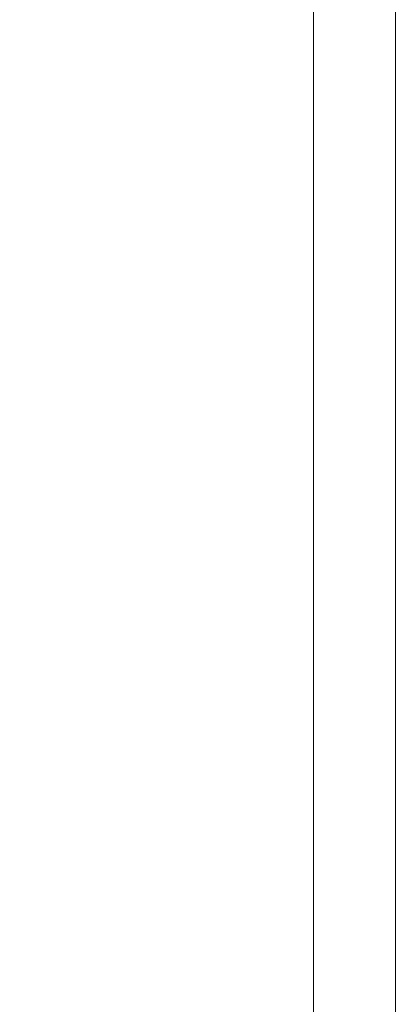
# Model space of a CAD drawing. Header units: metres. Extents: x -578.7 to -558, y 244.4 to 273.5.
# Tile 13 of 15: x -560.3 to -558, y 253.7 to 259.7. Entities that reach past the tile are written whole.
import ezdxf

# ---------------------------------------------------------------- set-up
doc = ezdxf.new("R2010")
doc.units = ezdxf.units.M
doc.header["$MEASUREMENT"] = 0
doc.layers.add('GM_RAMKA_Nr_pióra__255', color=7, linetype='Continuous', lineweight=0)
doc.layers.add('Tabelki_Nr_pióra__1_Nr_pióra__241', color=7, linetype='Continuous', lineweight=0)

msp = doc.modelspace()

# ---------------------------------------------------------------- linework, layer by layer
at = {"layer": 'GM_RAMKA_Nr_pióra__255', "color": 7, "linetype": 'Continuous', "lineweight": 0}
for p, q in [((-558.0019, 273.4536), (-558.0019, 244.3836)), ((-558.0019, 273.4536), (-558.0019, 244.3836)), ((-558.5019, 272.9536), (-558.5019, 244.8836)), ((-558.5019, 272.9536), (-558.5019, 244.8836))]:
    msp.add_line(p, q, dxfattribs=at)
at = {"layer": 'Tabelki_Nr_pióra__1_Nr_pióra__241', "color": 7, "linetype": 'Continuous', "lineweight": 0}
msp.add_lwpolyline([(-578.6922, 273.4536), (-558.0019, 273.4536), (-558.0019, 244.3836), (-578.6922, 244.3836)], dxfattribs=at)
msp.add_lwpolyline([(-558.0019, 244.3836), (-578.6922, 244.3836), (-578.6922, 273.4536), (-558.0019, 273.4536)], close=True, dxfattribs=at)

doc.saveas('drawing.dxf')
